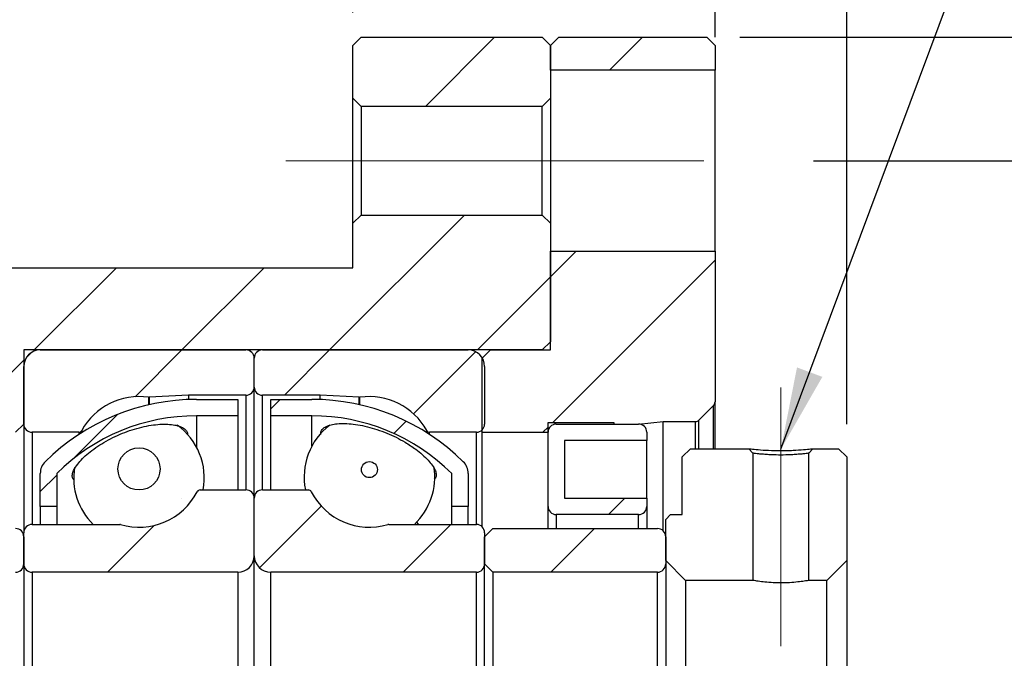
# Model space of a CAD drawing. Header units: millimetres. Extents: x 54 to 682, y 90 to 391.
# Tile 4 of 11: x 109 to 169, y 181 to 220. Entities that reach past the tile are written whole.
import ezdxf

# ---------------------------------------------------------------- set-up
doc = ezdxf.new("R2010")
doc.units = ezdxf.units.MM
doc.header["$LTSCALE"] = 2
doc.linetypes.add('CENTERX2', pattern=[20.32, 12.7, -2.54, 2.54, -2.54])
doc.layers.add('FORMAT', color=7, linetype='Continuous')
doc.styles.add('SLDTEXTSTYLE0', font='GOTHIC.TTF', dxfattribs={"width": 0.913})
doc.styles.get("Standard").update_dxf_attribs({"font": 'GOTHIC.TTF'})
doc.dimstyles.new('SLDDIMSTYLE1', dxfattribs={"dimtxt": 7, "dimasz": 5, "dimexe": 0, "dimexo": 0.0625, "dimgap": 1.75, "dimtad": 1, "dimrnd": 1e-09, "dimzin": 12, "dimdsep": 46, "dimtxsty": 'SLDTEXTSTYLE0', "dimsah": 1, "dimcen": 0.09, "dimadec": 0, "dimazin": 3, "dimtfac": 1, "dimtofl": 0, "dimtmove": 0, "dimatfit": 3, "dimfxl": 0, "dimfrac": 2, "dimtolj": 1, "dimtzin": 12, "dimarcsym": 0})
doc.dimstyles.new('SLDDIMSTYLE2', dxfattribs={"dimtxt": 7, "dimasz": 5, "dimexe": 0, "dimexo": 0.0625, "dimgap": 1.75, "dimtad": 1, "dimrnd": 1e-09, "dimzin": 12, "dimdsep": 46, "dimtxsty": 'SLDTEXTSTYLE0', "dimsah": 1, "dimcen": 0.09, "dimadec": 0, "dimazin": 3, "dimtfac": 1, "dimtmove": 0, "dimatfit": 0, "dimfxl": 0, "dimfrac": 2, "dimtolj": 1, "dimtzin": 12, "dimarcsym": 0})
doc.dimstyles.new('SLDDIMSTYLE3', dxfattribs={"dimtxt": 0.18, "dimasz": 5, "dimexe": 0, "dimexo": 0.0625, "dimgap": 0, "dimtad": 0, "dimtih": 1, "dimtoh": 1, "dimdec": 0, "dimrnd": 1e-09, "dimzin": 0, "dimdsep": 46, "dimtxsty": 'Standard', "dimsah": 1, "dimcen": 0.09, "dimadec": 0, "dimazin": 0, "dimtfac": 5, "dimtdec": 0, "dimtofl": 0, "dimtmove": 0, "dimatfit": 3, "dimfxl": 0, "dimfrac": 2, "dimtolj": 1, "dimtzin": 0, "dimarcsym": 0})

# ---------------------------------------------------------------- blocks, each defined once
blk = doc.blocks.new('_D_3')
at = {"layer": 'FORMAT', "color": 7}
for p, q in [((99.043, 205.968), (99.043, 233.144)), ((129.043, 219.968), (129.043, 233.144)), ((99.043, 231.144), (88.043, 231.144)), ((129.043, 231.144), (99.043, 231.144)), ((129.043, 231.144), (140.043, 231.144))]:
    blk.add_line(p, q, dxfattribs=at)
for points in [[(99.043, 231.144), (94.043, 231.644), (94.043, 230.644)], [(129.043, 231.144), (134.043, 230.644), (134.043, 231.644)]]:
    blk.add_solid(points, dxfattribs=at)
at = {"layer": 'FORMAT', "color": 7, "insert": (107.174, 240.085), "char_height": 7, "attachment_point": 1, "style": 'SLDTEXTSTYLE0'}
blk.add_mtext('30', dxfattribs=at)
blk = doc.blocks.new('_D_4')
at = {"layer": 'FORMAT', "color": 7}
for p, q in [((129.043, 219.968), (129.043, 233.144)), ((151.043, 218.468), (151.043, 233.144)), ((129.043, 231.144), (118.043, 231.144)), ((129.043, 231.144), (151.043, 231.144)), ((151.043, 231.144), (162.043, 231.144))]:
    blk.add_line(p, q, dxfattribs=at)
for points in [[(129.043, 231.144), (124.043, 231.644), (124.043, 230.644)], [(151.043, 231.144), (156.043, 230.644), (156.043, 231.644)]]:
    blk.add_solid(points, dxfattribs=at)
at = {"layer": 'FORMAT', "color": 7, "insert": (134.631, 240.085), "char_height": 7, "attachment_point": 1, "style": 'SLDTEXTSTYLE0'}
blk.add_mtext('22', dxfattribs=at)
blk = doc.blocks.new('_D_5')
at = {"layer": 'FORMAT', "color": 7}
for p, q in [((151.043, 218.468), (151.043, 248.668)), ((159.043, 194.968), (159.043, 248.668)), ((151.043, 246.668), (140.043, 246.668)), ((151.043, 246.668), (159.043, 246.668)), ((159.043, 246.668), (170.043, 246.668))]:
    blk.add_line(p, q, dxfattribs=at)
for centre, start, end in [((162.958, 252.224), 153.43495, 206.56505), ((145.905, 252.224), 333.43495, 26.56505)]:
    blk.add_arc(centre, 12.424, start, end, dxfattribs=at)
for points in [[(151.043, 246.668), (146.043, 247.168), (146.043, 246.168)], [(159.043, 246.668), (164.043, 246.168), (164.043, 247.168)]]:
    blk.add_solid(points, dxfattribs=at)
at = {"layer": 'FORMAT', "color": 7, "insert": (151.846, 255.609), "char_height": 7, "attachment_point": 1, "style": 'SLDTEXTSTYLE0'}
blk.add_mtext('8', dxfattribs=at)
blk = doc.blocks.new('_D_6')
at = {"layer": 'FORMAT', "color": 7}
for p, q in [((99.043, 205.968), (99.043, 248.668)), ((151.043, 219.968), (151.043, 248.668)), ((151.043, 246.668), (99.043, 246.668))]:
    blk.add_line(p, q, dxfattribs=at)
for points in [[(99.043, 246.668), (104.043, 246.168), (104.043, 247.168)], [(151.043, 246.668), (146.043, 247.168), (146.043, 246.168)]]:
    blk.add_solid(points, dxfattribs=at)
at = {"layer": 'FORMAT', "color": 7, "insert": (119.871, 255.609), "char_height": 7, "attachment_point": 1, "style": 'SLDTEXTSTYLE0'}
blk.add_mtext('52', dxfattribs=at)
blk = doc.blocks.new('_D_7')
at = {"layer": 'FORMAT', "color": 7}
for p, q in [((157.033, 210.968), (181.043, 210.968)), ((179.043, 210.968), (179.043, 140.968)), ((157.033, 140.968), (181.043, 140.968))]:
    blk.add_line(p, q, dxfattribs=at)
for points in [[(179.043, 210.968), (178.543, 205.968), (179.543, 205.968)], [(179.043, 140.968), (179.543, 145.968), (178.543, 145.968)]]:
    blk.add_solid(points, dxfattribs=at)
at = {"layer": 'FORMAT', "color": 7, "char_height": 7, "attachment_point": 1, "rotation": 90, "style": 'SLDTEXTSTYLE0'}
for s, insert in [('70', (169.995, 187.3)), ('%%c', (170.101, 176.743)), ('PCD', (169.995, 156.696))]:
    blk.add_mtext(s, dxfattribs=dict(at, insert=insert))
blk = doc.blocks.new('_D_8')
at = {"layer": 'FORMAT', "color": 7}
for p, q in [((152.543, 218.468), (198.546, 218.468)), ((196.546, 218.468), (196.546, 133.468)), ((152.543, 133.468), (198.546, 133.468))]:
    blk.add_line(p, q, dxfattribs=at)
for points in [[(196.546, 218.468), (196.046, 213.468), (197.046, 213.468)], [(196.546, 133.468), (197.046, 138.468), (196.046, 138.468)]]:
    blk.add_solid(points, dxfattribs=at)
at = {"layer": 'FORMAT', "color": 7, "char_height": 7, "attachment_point": 1, "rotation": 90, "style": 'SLDTEXTSTYLE0'}
for s, insert in [('85', (187.498, 177.276)), ('%%c', (187.605, 166.719))]:
    blk.add_mtext(s, dxfattribs=dict(at, insert=insert))

msp = doc.modelspace()

# ---------------------------------------------------------------- hatches: boundary and pattern name
at = {"linetype": 'Continuous', "lineweight": 18}
h = msp.add_hatch(dxfattribs=at)
h.set_pattern_fill('ANSI31', scale=2, style=0)
h.paths.add_polyline_path([(141.042895, 214.768224), (141.042895, 217.968224), (140.542895, 218.468224), (129.542895, 218.468224), (129.042895, 217.968224), (129.042895, 214.768224), (129.542895, 214.268224), (140.542895, 214.268224)], flags=0)
h = msp.add_hatch(dxfattribs=at)
h.set_pattern_fill('ANSI31', scale=2, style=0)
h.paths.add_polyline_path([(141.042895, 217.968224), (141.042895, 216.468224), (151.042895, 216.468224), (151.042895, 217.968224), (150.542895, 218.468224), (141.542895, 218.468224)], flags=0)
h = msp.add_hatch(dxfattribs=at)
h.set_pattern_fill('ANSI31', scale=2, style=0)
h.paths.add_polyline_path([(99.042895, 195.468224), (99.542895, 194.968224), (106.042895, 194.968224), (106.042895, 194.468224), (108.542895, 194.468224), (109.042895, 194.968224), (109.042895, 199.468224), (140.542895, 199.468224), (141.042895, 199.968224), (141.042895, 207.168224), (140.542895, 207.668224), (129.542895, 207.668224), (129.042895, 207.168224), (129.042895, 204.468224), (99.542895, 204.468224), (99.042895, 203.968224)], flags=0)
h = msp.add_hatch(dxfattribs=at)
h.set_pattern_fill('ANSI31', scale=2, style=0)
edge = h.paths.add_edge_path(flags=0)
edge.add_line((141.042895, 199.468224), (137.392895, 199.468224))
edge.add_line((137.392895, 199.468224), (136.892895, 198.968224))
edge.add_line((136.892895, 198.968224), (136.892895, 194.468224))
edge.add_line((136.892895, 194.468224), (140.892895, 194.468224))
edge.add_line((140.892895, 194.468224), (140.892895, 195.068224))
edge.add_line((140.892895, 195.068224), (144.892895, 195.068224))
edge.add_line((144.892895, 195.068224), (144.892895, 194.968224))
edge.add_line((144.892895, 194.968224), (146.392895, 194.968224))
edge.add_line((146.392895, 194.968224), (147.892895, 195.118224))
edge.add_line((147.892895, 195.118224), (149.852895, 195.118224))
edge.add_arc((149.852895, 195.418224), 0.3, 270, 315)
edge.add_line((150.065027, 195.206092), (150.955027, 196.096092))
edge.add_arc((150.742895, 196.308224), 0.3, 315, 360)
edge.add_line((151.042895, 196.308224), (151.042895, 205.468224))
edge.add_line((151.042895, 205.468224), (141.042895, 205.468224))
edge.add_line((141.042895, 205.468224), (141.042895, 199.468224))
h = msp.add_hatch(dxfattribs=at)
h.set_pattern_fill('ANSI31', scale=2, style=0)
edge = h.paths.add_edge_path(flags=0)
edge.add_arc((122.542895, 198.968224), 0.5, 0, 90)
edge.add_line((122.542895, 199.468224), (110.042895, 199.468224))
edge.add_arc((110.042895, 198.468224), 1, 90, 180)
edge.add_line((109.042895, 198.468224), (109.042895, 194.968224))
edge.add_arc((109.542895, 194.968224), 0.5, 180, 270)
edge.add_line((109.542895, 194.468224), (112.385235, 194.468224))
edge.add_arc((112.385235, 194.668224), 0.2, 270, 331.33026376)
edge.add_arc((116.042895, 192.668224), 3.96875, 81.66528933, 151.33026376, ccw=False)
edge.add_arc((116.647179, 196.792945), 0.2, 261.66528933, 273)
edge.add_line((116.657646, 196.593219), (119.042895, 196.718224))
edge.add_line((119.042895, 196.718224), (122.542895, 196.718224))
edge.add_arc((122.542895, 197.218224), 0.5, 270, 360)
edge.add_line((123.042895, 197.218224), (123.042895, 198.968224))
h = msp.add_hatch(dxfattribs=at)
h.set_pattern_fill('ANSI31', scale=2, style=0)
edge = h.paths.add_edge_path(flags=0)
edge.add_arc((123.542895, 198.968224), 0.5, 90, 180)
edge.add_line((123.042895, 198.968224), (123.042895, 197.218224))
edge.add_arc((123.542895, 197.218224), 0.5, 180, 270)
edge.add_line((123.542895, 196.718224), (127.042895, 196.718224))
edge.add_line((127.042895, 196.718224), (129.428144, 196.593219))
edge.add_arc((129.438611, 196.792945), 0.2, 267, 278.33471067)
edge.add_arc((130.042895, 192.668224), 3.96875, 28.66973624, 98.33471067, ccw=False)
edge.add_arc((133.700555, 194.668224), 0.2, 208.66973624, 270)
edge.add_line((133.700555, 194.468224), (136.542895, 194.468224))
edge.add_arc((136.542895, 194.968224), 0.5, 270, 360)
edge.add_line((137.042895, 194.968224), (137.042895, 198.468224))
edge.add_arc((136.042895, 198.468224), 1, 0, 90)
edge.add_line((136.042895, 199.468224), (123.542895, 199.468224))
h = msp.add_hatch(dxfattribs=at)
h.set_pattern_fill('ANSI31', scale=2, style=0)
edge = h.paths.add_edge_path(flags=0)
edge.add_line((119.542895, 195.468224), (122.042895, 195.468224))
edge.add_line((122.042895, 195.468224), (122.042895, 196.468224))
edge.add_line((122.042895, 196.468224), (119.542895, 196.468224))
edge.add_arc((119.542895, 183.396796), 13.071429, 90, 134.7602701)
edge.add_arc((111.042895, 191.968224), 1, 134.7602701, 180)
edge.add_line((110.042895, 191.968224), (110.042895, 189.968224))
edge.add_line((110.042895, 189.968224), (111.042895, 189.968224))
edge.add_line((111.042895, 189.968224), (111.042895, 191.968224))
edge.add_arc((119.542895, 183.396796), 12.071429, 90, 134.7602701, ccw=False)
h = msp.add_hatch(dxfattribs=at)
h.set_pattern_fill('ANSI31', scale=2, style=0)
edge = h.paths.add_edge_path(flags=0)
edge.add_line((124.042895, 195.468224), (126.542895, 195.468224))
edge.add_arc((126.542895, 183.396796), 12.071429, 45.2397299, 90, ccw=False)
edge.add_line((135.042895, 191.968224), (135.042895, 189.968224))
edge.add_line((135.042895, 189.968224), (136.042895, 189.968224))
edge.add_line((136.042895, 189.968224), (136.042895, 191.968224))
edge.add_arc((135.042895, 191.968224), 1, 0, 45.2397299)
edge.add_arc((126.542895, 183.396796), 13.071429, 45.2397299, 90)
edge.add_line((126.542895, 196.468224), (124.042895, 196.468224))
edge.add_line((124.042895, 196.468224), (124.042895, 195.468224))
h = msp.add_hatch(dxfattribs=at)
h.set_pattern_fill('ANSI31', scale=2, style=0)
edge = h.paths.add_edge_path(flags=0)
edge.add_line((146.892895, 190.468224), (141.892895, 190.468224))
edge.add_line((141.892895, 190.468224), (141.892895, 193.968224))
edge.add_line((141.892895, 193.968224), (146.892895, 193.968224))
edge.add_line((146.892895, 193.968224), (146.892895, 194.468224))
edge.add_arc((146.392895, 194.468224), 0.5, 0, 90)
edge.add_line((146.392895, 194.968224), (141.392895, 194.968224))
edge.add_arc((141.392895, 194.468224), 0.5, 90, 180)
edge.add_line((140.892895, 194.468224), (140.892895, 189.968224))
edge.add_arc((141.392895, 189.968224), 0.5, 180, 270)
edge.add_line((141.392895, 189.468224), (146.392895, 189.468224))
edge.add_arc((146.392895, 189.968224), 0.5, 270, 360)
edge.add_line((146.892895, 189.968224), (146.892895, 190.468224))
h = msp.add_hatch(dxfattribs=at)
h.set_pattern_fill('ANSI31', scale=2, style=0)
edge = h.paths.add_edge_path(flags=0)
edge.add_arc((116.042895, 192.240159), 1.279383, 0, 360)
h = msp.add_hatch(dxfattribs=at)
h.set_pattern_fill('ANSI32', scale=2, style=0)
h.paths.add_polyline_path([(148.042895, 189.168224), (148.042895, 186.668224), (149.242895, 185.468224), (153.342895, 185.468224), (153.342895, 193.195111), (153.102286, 193.468224), (149.542895, 193.468224), (149.042895, 192.968224), (149.042895, 189.468224), (148.342895, 189.468224)], flags=0)
h = msp.add_hatch(dxfattribs=at)
h.set_pattern_fill('ANSI32', scale=2, style=0)
edge = h.paths.add_edge_path(flags=0)
edge.add_line((156.742895, 185.468224), (157.842895, 185.468224))
edge.add_line((157.842895, 185.468224), (159.042895, 186.668224))
edge.add_line((159.042895, 186.668224), (159.042895, 192.968224))
edge.add_line((159.042895, 192.968224), (158.542895, 193.468224))
edge.add_line((158.542895, 193.468224), (156.983501, 193.468224))
edge.add_line((156.983501, 193.468224), (156.742893, 193.195111))
edge.add_line((156.742895, 193.195111), (156.742895, 185.468224))
h = msp.add_hatch(dxfattribs=at)
h.set_pattern_fill('ANSI31', scale=2, style=0)
edge = h.paths.add_edge_path(flags=0)
edge.add_arc((130.042895, 192.197095), 0.487051, 0, 360)
h = msp.add_hatch(dxfattribs=at)
h.set_pattern_fill('ANSI31', scale=2, style=0)
edge = h.paths.add_edge_path(flags=0)
edge.add_arc((109.542895, 186.468224), 0.5, 180, 270)
edge.add_line((109.542895, 185.968224), (122.042895, 185.968224))
edge.add_arc((122.042895, 186.968224), 1, 270, 360)
edge.add_line((123.042895, 186.968224), (123.042895, 190.468224))
edge.add_arc((122.542895, 190.468224), 0.5, 0, 90)
edge.add_line((122.542895, 190.968224), (119.753485, 190.968224))
edge.add_arc((119.753485, 190.768224), 0.2, 90, 152.88537559)
edge.add_arc((116.042895, 192.668224), 3.96875, 253.64190967, 332.88537559, ccw=False)
edge.add_arc((114.868809, 188.668224), 0.2, 73.64190967, 90)
edge.add_line((114.868809, 188.868224), (109.542895, 188.868224))
edge.add_arc((109.542895, 188.368224), 0.5, 90, 180)
edge.add_line((109.042895, 188.368224), (109.042895, 186.468224))
h = msp.add_hatch(dxfattribs=at)
h.set_pattern_fill('ANSI31', scale=2, style=0)
edge = h.paths.add_edge_path(flags=0)
edge.add_arc((136.542895, 186.468224), 0.5, 270, 360)
edge.add_line((137.042895, 186.468224), (137.042895, 188.368224))
edge.add_arc((136.542895, 188.368224), 0.5, 0, 90)
edge.add_line((136.542895, 188.868224), (131.21698, 188.868224))
edge.add_arc((131.21698, 188.668224), 0.2, 90, 106.35809033)
edge.add_arc((130.042895, 192.668224), 3.96875, 207.11462441, 286.35809033, ccw=False)
edge.add_arc((126.332305, 190.768224), 0.2, 27.11462441, 90)
edge.add_line((126.332305, 190.968224), (123.542895, 190.968224))
edge.add_arc((123.542895, 190.468224), 0.5, 90, 180)
edge.add_line((123.042895, 190.468224), (123.042895, 186.968224))
edge.add_arc((124.042895, 186.968224), 1, 180, 270)
edge.add_line((124.042895, 185.968224), (136.542895, 185.968224))
h = msp.add_hatch(dxfattribs=at)
h.set_pattern_fill('ANSI31', scale=2, style=0)
edge = h.paths.add_edge_path(flags=0)
edge.add_line((98.042895, 188.118224), (98.042895, 186.468224))
edge.add_line((98.042895, 186.468224), (98.542895, 185.968224))
edge.add_line((98.542895, 185.968224), (108.542895, 185.968224))
edge.add_arc((108.542895, 186.468224), 0.5, 270, 360)
edge.add_line((109.042895, 186.468224), (109.042895, 188.118224))
edge.add_arc((108.542895, 188.118224), 0.5, 0, 90)
edge.add_line((108.542895, 188.618224), (98.542895, 188.618224))
edge.add_line((98.542895, 188.618224), (98.042895, 188.118224))
h = msp.add_hatch(dxfattribs=at)
h.set_pattern_fill('ANSI31', scale=2, style=0)
edge = h.paths.add_edge_path(flags=0)
edge.add_line((137.042895, 188.118224), (137.042895, 186.468224))
edge.add_line((137.042895, 186.468224), (137.542895, 185.968224))
edge.add_line((137.542895, 185.968224), (147.542895, 185.968224))
edge.add_arc((147.542895, 186.468224), 0.5, 270, 360)
edge.add_line((148.042895, 186.468224), (148.042895, 188.118224))
edge.add_arc((147.542895, 188.118224), 0.5, 0, 90)
edge.add_line((147.542895, 188.618224), (137.542895, 188.618224))
edge.add_line((137.542895, 188.618224), (137.042895, 188.118224))

# ---------------------------------------------------------------- linework, layer by layer
at = {"color": 7, "linetype": 'Continuous', "lineweight": 25}
for p, q in [((129.542895, 218.468224), (129.042895, 217.968224)), ((129.542895, 218.468224), (140.542895, 218.468224)), ((141.042895, 217.968224), (140.542895, 218.468224)), ((141.542895, 218.468224), (141.042895, 217.968224)), ((141.542895, 218.468224), (150.542895, 218.468224)), ((151.042895, 217.968224), (150.542895, 218.468224)), ((129.042895, 214.768224), (129.042895, 217.968224)), ((141.042895, 216.468224), (141.042895, 217.968224)), ((141.042895, 217.968224), (141.042895, 214.768224)), ((151.042895, 217.968224), (151.042895, 216.468224)), ((151.042895, 216.468224), (141.042895, 216.468224)), ((151.042895, 205.468224), (151.042895, 216.468224)), ((129.042895, 214.768224), (129.542895, 214.268224)), ((129.042895, 207.168224), (129.042895, 214.768224)), ((129.542895, 214.268224), (129.542895, 207.668224)), ((140.542895, 214.268224), (129.542895, 214.268224)), ((140.542895, 214.268224), (141.042895, 214.768224)), ((140.542895, 207.668224), (140.542895, 214.268224)), ((141.042895, 214.768224), (141.042895, 207.168224)), ((129.542895, 207.668224), (129.042895, 207.168224)), ((129.542895, 207.668224), (140.542895, 207.668224)), ((141.042895, 207.168224), (140.542895, 207.668224)), ((129.042895, 204.468224), (129.042895, 207.168224)), ((141.042895, 207.168224), (141.042895, 199.968224)), ((141.042895, 205.468224), (151.042895, 205.468224)), ((141.042895, 199.468224), (141.042895, 205.468224)), ((151.042895, 205.468224), (151.042895, 196.308224)), ((99.542895, 204.468224), (129.042895, 204.468224)), ((140.542895, 199.468224), (141.042895, 199.968224)), ((140.542895, 199.468224), (109.042895, 199.468224)), ((109.042895, 199.468224), (109.042895, 194.968224)), ((110.042895, 199.468224), (122.542895, 199.468224)), ((123.542895, 199.468224), (136.042895, 199.468224)), ((137.392895, 199.468224), (136.892895, 198.968224)), ((137.392895, 199.468224), (141.042895, 199.468224)), ((123.042895, 197.218224), (123.042895, 198.968224)), ((136.892895, 194.468224), (136.892895, 198.968224)), ((109.042895, 194.968224), (109.042895, 198.468224)), ((137.042895, 198.468224), (137.042895, 194.968224)), ((123.042895, 190.468224), (123.042895, 197.218224)), ((119.042895, 196.718224), (116.657646, 196.593219)), ((119.042895, 196.718224), (119.042895, 196.458658)), ((122.542895, 196.718224), (119.042895, 196.718224)), ((119.542895, 196.468224), (122.042895, 196.468224)), ((122.042895, 196.468224), (122.042895, 195.468224)), ((127.042895, 196.718224), (123.542895, 196.718224)), ((124.042895, 196.468224), (126.542895, 196.468224)), ((124.042895, 195.468224), (124.042895, 196.468224)), ((127.042895, 196.458658), (127.042895, 196.718224)), ((129.428144, 196.593219), (127.042895, 196.718224)), ((151.042895, 193.468224), (151.042895, 196.308224)), ((150.065027, 195.206092), (150.955027, 196.096092)), ((122.042895, 195.468224), (119.542895, 195.468224)), ((122.042895, 195.468224), (122.042895, 190.968224)), ((126.542895, 195.468224), (124.042895, 195.468224)), ((124.042895, 190.968224), (124.042895, 195.468224)), ((140.892895, 195.068224), (144.892895, 195.068224)), ((140.892895, 194.468224), (140.892895, 195.068224)), ((144.892895, 195.068224), (144.892895, 194.968224)), ((146.392895, 194.968224), (147.892895, 195.118224)), ((147.892895, 188.475296), (147.892895, 195.118224)), ((147.892895, 195.118224), (149.852895, 195.118224)), ((108.542895, 194.468224), (109.042895, 194.968224)), ((109.042895, 194.968224), (109.042895, 188.368224)), ((112.385235, 194.468224), (109.542895, 194.468224)), ((136.542895, 194.468224), (133.700555, 194.468224)), ((136.892895, 194.468224), (140.892895, 194.468224)), ((136.892895, 188.725296), (136.892895, 194.468224)), ((140.892895, 189.968224), (140.892895, 194.468224)), ((141.392895, 194.968224), (146.392895, 194.968224)), ((144.892895, 194.968224), (146.392895, 194.968224)), ((146.892895, 194.468224), (146.892895, 193.968224)), ((146.892895, 193.968224), (141.892895, 193.968224)), ((141.892895, 193.968224), (141.892895, 190.468224)), ((146.892895, 190.468224), (146.892895, 193.968224)), ((149.542895, 193.468224), (149.042895, 192.968224)), ((149.542895, 193.468224), (153.102286, 193.468224)), ((153.342895, 193.195111), (153.102286, 193.468224)), ((156.983501, 193.468224), (156.742893, 193.195111)), ((156.983501, 193.468224), (158.542895, 193.468224)), ((159.042895, 192.968224), (158.542895, 193.468224)), ((149.042895, 189.468224), (149.042895, 192.968224)), ((153.342895, 193.195111), (153.342895, 185.468224)), ((156.742895, 185.468224), (156.742895, 193.195111)), ((159.042895, 192.968224), (159.042895, 186.668224)), ((110.042895, 189.968224), (110.042895, 191.968224)), ((111.042895, 191.968224), (111.042895, 189.968224)), ((135.042895, 189.968224), (135.042895, 191.968224)), ((136.042895, 191.968224), (136.042895, 189.968224)), ((119.753485, 190.968224), (122.542895, 190.968224)), ((123.542895, 190.968224), (126.332305, 190.968224)), ((123.042895, 186.968224), (123.042895, 190.468224)), ((141.892895, 190.468224), (146.892895, 190.468224)), ((146.892895, 190.468224), (146.892895, 189.968224)), ((111.042895, 189.968224), (110.042895, 189.968224)), ((110.042895, 189.968224), (110.042895, 188.868224)), ((111.042895, 189.968224), (111.042895, 188.868224)), ((136.042895, 189.968224), (135.042895, 189.968224)), ((135.042895, 188.868224), (135.042895, 189.968224)), ((136.042895, 188.868224), (136.042895, 189.968224)), ((140.892895, 188.618224), (140.892895, 189.968224)), ((146.892895, 189.968224), (146.892895, 188.618224)), ((146.392895, 189.468224), (141.392895, 189.468224)), ((148.342895, 189.468224), (148.042895, 189.168224)), ((148.042895, 186.668224), (148.042895, 189.168224)), ((148.342895, 189.468224), (149.042895, 189.468224)), ((109.542895, 188.868224), (114.868809, 188.868224)), ((113.174967, 188.857965), (113.236942, 188.924768)), ((131.21698, 188.868224), (136.542895, 188.868224)), ((132.873988, 189.030283), (133.027583, 188.868224)), ((137.542895, 188.618224), (137.042895, 188.118224)), ((137.542895, 188.618224), (147.542895, 188.618224)), ((109.042895, 186.468224), (109.042895, 188.368224)), ((109.042895, 188.118224), (109.042895, 186.468224)), ((137.042895, 188.368224), (137.042895, 186.468224)), ((137.042895, 186.468224), (137.042895, 188.118224)), ((148.042895, 188.118224), (148.042895, 186.468224)), ((123.042895, 164.968224), (123.042895, 186.968224)), ((148.042895, 186.668224), (149.242895, 185.468224)), ((157.842895, 185.468224), (159.042895, 186.668224)), ((159.042895, 186.668224), (159.042895, 165.268224)), ((109.042895, 186.468224), (109.042895, 165.468224)), ((137.042895, 186.468224), (137.542895, 185.968224)), ((137.042895, 165.468224), (137.042895, 186.468224)), ((148.042895, 186.468224), (148.042895, 165.468224)), ((109.542895, 185.968224), (109.542895, 165.968224)), ((122.042895, 185.968224), (109.542895, 185.968224)), ((122.042895, 185.968224), (122.042895, 165.968224)), ((124.042895, 165.968224), (124.042895, 185.968224)), ((136.542895, 185.968224), (124.042895, 185.968224)), ((136.542895, 165.968224), (136.542895, 185.968224)), ((137.542895, 185.968224), (137.542895, 165.968224)), ((147.542895, 185.968224), (137.542895, 185.968224)), ((147.542895, 165.968224), (147.542895, 185.968224)), ((153.342895, 185.468224), (149.242895, 185.468224)), ((149.242895, 185.468224), (149.242895, 166.468224)), ((157.842895, 185.468224), (156.742895, 185.468224)), ((157.842895, 166.468224), (157.842895, 185.468224))]:
    msp.add_line(p, q, dxfattribs=at)
at = {"color": 8, "linetype": 'Continuous', "lineweight": 25}
for p, q in [((116.618188, 196.595057), (116.618188, 196.136824)), ((116.657646, 196.593219), (116.657646, 196.145819)), ((122.542895, 196.718224), (122.542895, 190.968224)), ((123.542895, 190.968224), (123.542895, 196.718224)), ((129.428144, 196.145819), (129.428144, 196.593219)), ((129.467602, 196.136824), (129.467602, 196.595057)), ((150.955027, 193.468224), (150.955027, 196.096092)), ((119.542895, 195.468224), (119.542895, 193.559259)), ((126.542895, 193.621358), (126.542895, 195.468224)), ((149.852895, 193.468224), (149.852895, 195.118224)), ((150.065027, 193.468224), (150.065027, 195.206092)), ((109.542895, 194.468224), (109.542895, 188.868224)), ((112.385235, 194.468224), (112.385235, 194.334353)), ((112.560715, 194.572272), (112.560715, 194.447199)), ((133.525075, 194.447199), (133.525075, 194.572272)), ((133.700555, 194.334353), (133.700555, 194.468224)), ((136.542895, 188.868224), (136.542895, 194.468224)), ((141.392895, 189.468224), (141.392895, 188.618224)), ((146.392895, 188.618224), (146.392895, 189.468224))]:
    msp.add_line(p, q, dxfattribs=at)
at = {"color": 7, "linetype": 'Continuous', "lineweight": 25}
for centre, radius in [((116.042895, 192.240159), 1.279383), ((130.042895, 192.197095), 0.487051)]:
    msp.add_circle(centre, radius, dxfattribs=at)
for centre, radius, start, end in [((110.042895, 198.468224), 1, 90, 180), ((122.542895, 198.968224), 0.5, 360, 90), ((123.542895, 198.968224), 0.5, 90, 180), ((136.042895, 198.468224), 1, 0, 90), ((122.542895, 197.218224), 0.5, 270, 0), ((123.542895, 197.218224), 0.5, 180, 270), ((119.542895, 183.396796), 13.071429, 90, 134.7602701), ((116.042895, 192.668224), 3.96875, 81.66528933, 151.33026376), ((116.647179, 196.792945), 0.2, 261.66528933, 273), ((126.542895, 183.396796), 13.071429, 45.2397299, 90), ((129.438611, 196.792945), 0.2, 267, 278.33471067), ((130.042895, 192.668224), 3.96875, 28.66973624, 98.33471067), ((150.742895, 196.308224), 0.3, 315, 0), ((119.542895, 183.396796), 12.071429, 90, 134.7602701), ((126.542895, 183.396796), 12.071429, 45.2397299, 90), ((149.852895, 195.418224), 0.3, 270, 315), ((109.542895, 194.968224), 0.5, 180, 270), ((112.385235, 194.668224), 0.2, 270, 331.33026376), ((116.042895, 191.68817), 3.96875, 349.54847554, 54.19826284), ((130.042895, 191.750269), 3.96875, 127.45339361, 191.36453355), ((133.700555, 194.668224), 0.2, 208.66973624, 270), ((136.542895, 194.968224), 0.5, 270, 0), ((141.392895, 194.468224), 0.5, 90, 180), ((146.392895, 194.468224), 0.5, 0, 90), ((111.042895, 191.968224), 1, 134.7602701, 180), ((135.042895, 191.968224), 1, 0, 45.2397299), ((116.042895, 191.68817), 3.96875, 170.78599427, 225.2786588), ((130.042895, 191.750269), 3.96875, 313.43253744, 9.01019427), ((116.042895, 192.668224), 3.96875, 253.64190967, 332.88537559), ((119.753485, 190.768224), 0.2, 90, 152.88537559), ((122.542895, 190.468224), 0.5, 0, 90), ((123.542895, 190.468224), 0.5, 90, 180), ((126.332305, 190.768224), 0.2, 27.11462441, 90), ((130.042895, 192.668224), 3.96875, 207.11462441, 286.35809033), ((141.392895, 189.968224), 0.5, 180, 270), ((146.392895, 189.968224), 0.5, 270, 0), ((108.542895, 188.118224), 0.5, 0, 90), ((109.542895, 188.368224), 0.5, 90, 180), ((114.868809, 188.668224), 0.2, 73.64190967, 90), ((131.21698, 188.668224), 0.2, 90, 106.35809033), ((136.542895, 188.368224), 0.5, 0, 90), ((147.542895, 188.118224), 0.5, 0, 90), ((122.042895, 186.968224), 1, 270, 0), ((124.042895, 186.968224), 1, 180, 270), ((108.542895, 186.468224), 0.5, 270, 0), ((109.542895, 186.468224), 0.5, 180, 270), ((136.542895, 186.468224), 0.5, 270, 0), ((147.542895, 186.468224), 0.5, 270, 0)]:
    msp.add_arc(centre, radius, start, end, dxfattribs=at)
for points, knots in [([(112.316996, 192.539846), (112.40739, 192.647067), (112.588182, 192.861512), (112.961951, 193.200547), (113.402224, 193.535914), (113.903077, 193.857704), (114.451497, 194.152642), (115.02979, 194.411884), (115.622556, 194.625638), (116.211872, 194.790678), (116.781779, 194.901662), (117.31767, 194.960016), (117.802338, 194.963887), (118.223691, 194.91759), (118.565603, 194.823136), (118.816401, 194.686405), (118.969035, 194.524383), (118.987683, 194.397244), (118.996222, 194.339027)], [0, 0, 0, 0, 0.063343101, 0.126687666, 0.19003174, 0.253373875, 0.316638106, 0.379900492, 0.442694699, 0.505489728, 0.568152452, 0.630817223, 0.693830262, 0.756843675, 0.82017392, 0.883502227, 0.946656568, 1, 1, 1, 1]), ([(127.095232, 194.334959), (127.089817, 194.355574), (127.065604, 194.447735), (127.126562, 194.590622), (127.277807, 194.754037), (127.535457, 194.881324), (127.877277, 194.96694), (128.302152, 195.006604), (128.789871, 194.995562), (129.334091, 194.930832), (129.908021, 194.813015), (130.504156, 194.641778), (131.093557, 194.424802), (131.669158, 194.163929), (132.278778, 193.836996), (132.647544, 193.580971), (132.858669, 193.434392)], [0, 0, 0, 0, 0.020762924, 0.092822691, 0.166973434, 0.239043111, 0.313177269, 0.385701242, 0.460315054, 0.533044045, 0.607901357, 0.680277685, 0.754776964, 0.82675483, 0.900813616, 1, 1, 1, 1]), ([(132.858669, 193.434392), (132.998983, 193.325233), (133.283666, 193.10376), (133.616962, 192.774855), (133.874273, 192.460575), (134.039376, 192.177998), (134.110567, 191.934362), (134.096084, 191.743148), (134.012554, 191.659925), (133.973913, 191.621425)], [0, 0, 0, 0, 0.143708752, 0.291572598, 0.435284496, 0.583203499, 0.726153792, 0.873316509, 1, 1, 1, 1]), ([(153.102286, 193.468224), (153.128454, 193.464686), (153.180676, 193.457625), (153.64062, 193.412663), (154.273041, 193.368069), (154.916802, 193.35399), (155.423429, 193.359726), (155.910698, 193.376535), (156.450248, 193.412216), (156.892697, 193.457942), (156.953209, 193.464794), (156.983501, 193.468224)], [0, 0, 0, 0, 0.1259741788, 0.2513987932, 0.3761255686, 0.50024361, 0.5619696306, 0.6246979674, 0.7490252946, 0.8743607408, 1, 1, 1, 1]), ([(156.742895, 193.195111), (156.723888, 193.191933), (156.693291, 193.186816), (156.493085, 193.164264), (156.255785, 193.140388), (155.953137, 193.116163), (155.551268, 193.094674), (155.043119, 193.079728), (154.534817, 193.094691), (154.132591, 193.116188), (153.829874, 193.1404), (153.592733, 193.164247), (153.392552, 193.186803), (153.361932, 193.191926), (153.342895, 193.195111)], [0, 0, 0, 0, 0.109192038, 0.1757836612, 0.2501259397, 0.3244837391, 0.390970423, 0.4999419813, 0.6089688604, 0.6755196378, 0.749965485, 0.8242230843, 0.8907131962, 1, 1, 1, 1]), ([(112.105495, 191.55349), (112.066514, 191.596733), (111.985032, 191.687125), (111.979209, 191.891598), (112.058119, 192.168243), (112.222831, 192.404678), (112.316996, 192.539846)], [0, 0, 0, 0, 0.215701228, 0.450887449, 0.686076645, 1, 1, 1, 1]), ([(156.742895, 185.468224), (156.724404, 185.464825), (156.687428, 185.458029), (156.39955, 185.410584), (155.973261, 185.356891), (155.436302, 185.317345), (154.857539, 185.310822), (154.303649, 185.339293), (153.830768, 185.390221), (153.491397, 185.4417), (153.355071, 185.466056), (153.345434, 185.467772), (153.342895, 185.468224)], [0, 0, 0, 0, 0.106209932, 0.212380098, 0.319587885, 0.427548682, 0.534359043, 0.639904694, 0.74604382, 0.853698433, 0.961451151, 1, 1, 1, 1])]:
    msp.add_open_spline(points, degree=3, knots=knots, dxfattribs=at)
at = {"layer": 'FORMAT', "color": 7, "linetype": 'CENTERX2', "lineweight": 18}
for p, q in [((124.964692, 210.968224), (155.032895, 210.968224)), ((155.042894, 197.195111), (155.042895, 181.468224))]:
    msp.add_line(p, q, dxfattribs=at)

# ---------------------------------------------------------------- dimensions: what is measured, and where the dimension line sits
at = {"layer": 'FORMAT', "color": 7}
dim = msp.add_linear_dim(base=(159.042895, 246.66759), p1=(151.042895, 216.468224), p2=(159.042895, 192.968224), text='(<>)', dimstyle='SLDDIMSTYLE2', dxfattribs=at)
dim.commit()
dim.dimension.update_dxf_attribs({"geometry": '_D_5', "text_midpoint": (154.431837, 246.66759), "dimtype": 160})
for base, p1, p2, dimstyle, picture, middle in [((99.042895, 246.66759), (151.042895, 217.968224), (99.042895, 203.968224), 'SLDDIMSTYLE1', '_D_6', (125.042895, 246.66759)), ((99.042895, 231.143523), (129.042895, 217.968224), (99.042895, 203.968224), 'SLDDIMSTYLE2', '_D_3', (112.346223, 231.143523)), ((151.042895, 231.143523), (129.042895, 217.968224), (151.042895, 216.468224), 'SLDDIMSTYLE2', '_D_4', (139.803017, 231.143523))]:
    dim = msp.add_linear_dim(base=base, p1=p1, p2=p2, angle=0, dimstyle=dimstyle, dxfattribs=at)
    dim.commit()
    dim.dimension.update_dxf_attribs({"geometry": picture, "text_midpoint": middle, "dimtype": 160})
for base, p1, p2, text, picture, middle in [((196.546412, 133.468224), (150.542895, 218.468224), (150.542895, 133.468224), '%%c<>', '_D_8', (196.546412, 177.169887)), ((179.042895, 140.968224), (155.032895, 210.968224), (155.032895, 140.968224), 'PCD%%c<>', '_D_7', (179.042895, 177.169887))]:
    dim = msp.add_linear_dim(base=base, p1=p1, p2=p2, angle=90, text=text, dimstyle='SLDDIMSTYLE1', dxfattribs=at)
    dim.commit()
    dim.dimension.update_dxf_attribs({"geometry": picture, "text_midpoint": middle, "dimtype": 160})

# ---------------------------------------------------------------- leaders
msp.add_leader([(155.042894, 193.436857), (168.607843, 229.759988)], dimstyle='SLDDIMSTYLE3', dxfattribs=at)

doc.saveas('drawing.dxf')
